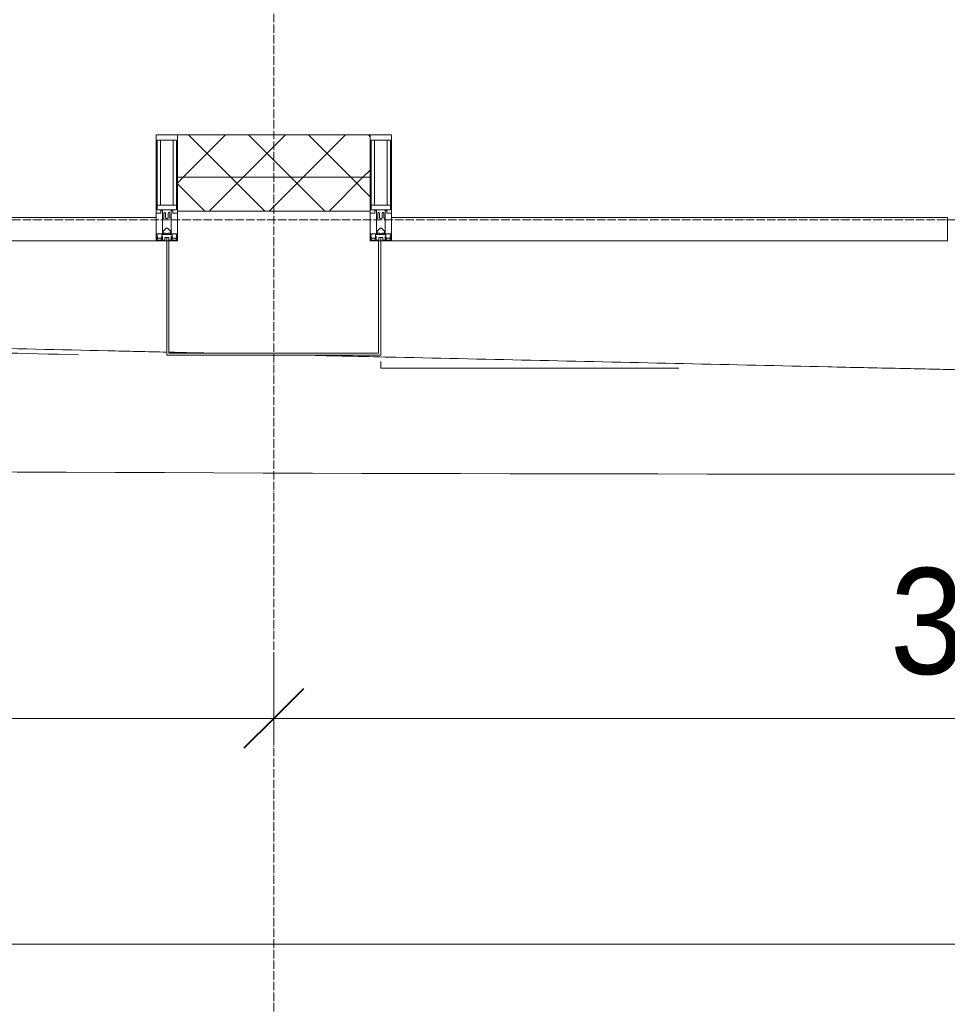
# Model space of a CAD drawing. Header units: millimetres. Extents: x 5617 to 110067, y 7718 to 195801.
# Tile 14 of 81: x 39863 to 42053, y 13549 to 15872. Entities that reach past the tile are written whole.
import ezdxf

# ---------------------------------------------------------------- set-up
doc = ezdxf.new("R2010")
doc.units = ezdxf.units.MM
doc.linetypes.add('ADSK_Линия сетки', pattern=[25, 20, -2.5, 0, -2.5])
doc.linetypes.add('Линия сетки', pattern=[25, 20, -2.5, 0, -2.5])
for name, color, linetype, lineweight in [('Импосты витража', 7, 'Continuous', 18), ('Колонны', 7, 'Continuous', 18), ('Оси', 7, 'Continuous', 9), ('Панели витража', 7, 'Continuous', 18), ('Размеры', 7, 'Continuous', 9), ('Размеры-100', 7, 'Continuous', 9), ('Стены разрез', 7, 'Continuous', 40), ('Стены штриховка', 7, 'Continuous', 40), ('Форма', 7, 'Continuous', 18), ('Формообразующий элемент-перекрытие', 7, 'Continuous', 18), ('Элементы узлов', 7, 'Continuous', 18)]:
    doc.layers.add(name, color=color, linetype=linetype, lineweight=lineweight)
doc.styles.add('Arial', font='arial.ttf', dxfattribs={"width": 0.9, "height": 250})
doc.dimstyles.new('Основной_2_5_мм', dxfattribs={"dimscale": 304.8, "dimtxt": 255.06485, "dimasz": 0.463911, "dimexe": 0.492126, "dimexo": 0.492126, "dimgap": 0.098425, "dimtad": 1, "dimdec": 0, "dimdsep": 46, "dimtxsty": 'Arial', "dimblk1": 'OBLIQUE', "dimblk2": 'OBLIQUE', "dimsah": 1, "dimcen": 0.09, "dimdle": 0.492126, "dimazin": 2, "dimtfac": 1, "dimtdec": 4, "dimtix": 1, "dimtmove": 0, "dimatfit": 3, "dimfxl": 1, "dimtvp": 1, "dimtolj": 1, "dimtzin": 0, "dimlwd": 20, "dimlwe": 20, "dimarcsym": 2})
pattern_1 = [(45, (0, 0), (-70.71068, 70.71068), []), (135, (0, 0), (-70.71068, -70.71068), [])]

# ---------------------------------------------------------------- blocks, each defined once
blk = doc.blocks.new('System Panel - A_PAN_Glass-7510832-МКСС_К4_L14_48_300_')
at = {"layer": 'Панели витража', "color": 253, "lineweight": 5, "true_color": 0xaaaaaa}
for p, q in [((656.25, 55), (-656.25, 55)), ((-656.25, 55), (-656.25, 0)), ((656.25, 0), (656.25, 55)), ((-656.25, 0), (656.25, 0))]:
    blk.add_line(p, q, dxfattribs=at)
blk = doc.blocks.new('Rectangular Mullion - 50Wx250H-2623690-МКСС_К4_L14_48_300_')
at = {"layer": 'Элементы узлов', "color": 253, "lineweight": 5, "true_color": 0xaaaaaa}
for p, q in [((-25, 65.2), (-25, 250)), ((-25, 250), (0, 250)), ((-23, 237.3), (0, 237.3)), ((-23, 237.3), (-23, 73.6)), ((-14.9, 84), (-14.9, 237.3)), ((25, 250), (0, 250)), ((23, 237.3), (0, 237.3)), ((14.9, 84), (14.9, 237.3)), ((23, 237.3), (23, 73.6)), ((25, 65.2), (25, 250)), ((0, 84), (-23, 84)), ((-0.5, 73.6), (-23, 73.6)), ((-14, 71.3), (-14, 65.2)), ((-10, 71.3), (-14, 71.3)), ((-10, 53), (-10, 71.3)), ((0, 84), (23, 84)), ((0.5, 73.6), (23, 73.6)), ((10, 71.3), (14, 71.3)), ((10, 53), (10, 71.3)), ((14, 71.3), (14, 65.2)), ((-14, 65.2), (-25, 65.2)), ((-8.7, 53), (-10, 53)), ((-10, 53), (-10, 17)), ((-8.7, 53), (-7, 54.7)), ((-7, 65.2), (-5.9, 67.3)), ((-7, 65.2), (-7, 54.7)), ((-4.1, 67.3), (-5.9, 67.3)), ((-4.1, 67.3), (-2.9, 65.1)), ((-2.9, 65.1), (-2.9, 54.6)), ((-1.3, 53), (-2.9, 54.6)), ((0, 53), (-1.3, 53)), ((0, 53), (1.3, 53)), ((1.3, 53), (2.9, 54.6)), ((4.1, 67.3), (2.9, 65.1)), ((2.9, 65.1), (2.9, 54.6)), ((4.1, 67.3), (5.9, 67.3)), ((7, 65.2), (5.9, 67.3)), ((7, 65.2), (7, 54.7)), ((8.7, 53), (7, 54.7)), ((8.7, 53), (10, 53)), ((10, 53), (10, 17)), ((14, 65.2), (25, 65.2)), ((-8.5, 23), (-1.5, 30)), ((-1.5, 30), (0, 30)), ((1.5, 30), (0, 30)), ((8.5, 23), (1.5, 30)), ((-23.8, 14.6), (-25, 14.2)), ((-25, 0), (-25, 14.2)), ((-22.3, 17), (-23.8, 17)), ((-23.8, 17), (-23.8, 14.6)), ((-22.5, 10.6), (-23.8, 14.6)), ((-22.5, 10.6), (-23.7, 9.9)), ((-23.7, 1.3), (-23.7, 9.9)), ((-23.7, 1.3), (-11.8, 1.3)), ((-23.2, 10.2), (-22.5, 8)), ((-22.5, 8), (-22.5, 4.5)), ((-21.3, 4.5), (-22.5, 4.5)), ((-22.3, 17), (-22.3, 16)), ((-22.3, 16), (-21.3, 16)), ((-19, 17.6), (-21.3, 16)), ((-21.3, 4.5), (-21.3, 6.5)), ((-21.3, 6.5), (-14.2, 6.5)), ((-18.4, 16.6), (-19, 17.6)), ((-7.4, 16.6), (-18.4, 16.6)), ((-14.2, 6.5), (-14.2, 4.5)), ((-13.2, 4.5), (-14.2, 4.5)), ((-13.2, 4.5), (-12.2, 7.2)), ((-12.7, 7.6), (-11.3, 11.4)), ((-12.7, 7.6), (-11.8, 6.9)), ((-12.2, 9), (-12.2, 14.8)), ((-12.2, 14.8), (0, 14.8)), ((-11.8, 1.3), (-11.8, 6.9)), ((-10.5, 11.2), (-11.3, 11.4)), ((-10.5, 1.5), (-10.5, 11.2)), ((-4.8, 1.5), (-10.5, 1.5)), ((-10, 17), (-7.5, 17)), ((-8.5, 18.5), (-8.5, 23)), ((-7.5, 18.5), (-8.5, 18.5)), ((-7.5, 17), (-7.5, 18.5)), ((-7.4, 18), (-7.4, 16.6)), ((-2.6, 18), (-7.4, 18)), ((0, 8), (-4.8, 8)), ((-4.8, 1.5), (-4.8, 8)), ((-2.6, 18), (-2.6, 16.8)), ((-2.6, 16.8), (0, 16.8)), ((2.6, 16.8), (0, 16.8)), ((0, 14.8), (0, 16.8)), ((0, 14.8), (0, 16.8)), ((12.2, 14.8), (0, 14.8)), ((0, 0), (0, 8)), ((0, 8), (4.8, 8)), ((0, 0), (0, 8)), ((2.6, 18), (2.6, 16.8)), ((2.6, 18), (7.4, 18)), ((4.8, 1.5), (4.8, 8)), ((4.8, 1.5), (10.5, 1.5)), ((7.4, 18), (7.4, 16.6)), ((7.4, 16.6), (18.4, 16.6)), ((7.5, 18.5), (8.5, 18.5)), ((7.5, 17), (7.5, 18.5)), ((10, 17), (7.5, 17)), ((8.5, 18.5), (8.5, 23)), ((10.5, 11.2), (11.3, 11.4)), ((10.5, 1.5), (10.5, 11.2)), ((12.7, 7.6), (11.3, 11.4)), ((12.7, 7.6), (11.8, 6.9)), ((11.8, 1.3), (11.8, 6.9)), ((23.7, 1.3), (11.8, 1.3)), ((12.2, 9), (12.2, 14.8)), ((13.2, 4.5), (12.2, 7.2)), ((13.2, 4.5), (14.2, 4.5)), ((21.3, 6.5), (14.2, 6.5)), ((14.2, 6.5), (14.2, 4.5)), ((18.4, 16.6), (19, 17.6)), ((19, 17.6), (21.3, 16)), ((22.3, 16), (21.3, 16)), ((21.3, 4.5), (21.3, 6.5)), ((21.3, 4.5), (22.5, 4.5)), ((22.3, 17), (22.3, 16)), ((22.3, 17), (23.8, 17)), ((22.5, 10.6), (23.8, 14.6)), ((22.5, 10.6), (23.7, 9.9)), ((23.2, 10.2), (22.5, 8)), ((22.5, 8), (22.5, 4.5)), ((23.7, 1.3), (23.7, 9.9)), ((23.8, 17), (23.8, 14.6)), ((23.8, 14.6), (25, 14.2)), ((25, 0), (25, 14.2)), ((-25, 0), (0, 0)), ((25, 0), (0, 0))]:
    blk.add_line(p, q, dxfattribs=at)
for centre, start, end in [((-0.5, 73.1), 360, 90), ((0.5, 73.1), 90, 180)]:
    blk.add_arc(centre, 0.5, start, end, dxfattribs=at)
blk = doc.blocks.new('Rectangular Mullion - R_StandardFrame_50Wx250H-V78-МКСС_К4_L14_48_300_')
at = {"layer": 'Импосты витража', "color": 253, "lineweight": 5, "true_color": 0xaaaaaa}
for p, q in [((-25, -250), (-25, 0)), ((-25, 0), (0, 0)), ((5, 0), (25, 0)), ((25, 0), (25, -250)), ((25, -250), (-25, -250))]:
    blk.add_line(p, q, dxfattribs=at)
blk = doc.blocks.new('Rectangular Mullion - R_StandardFrame_50Wx250H-7509108-МКСС_К4_L14_48_300_')
at = {"layer": 'Импосты витража', "color": 253, "lineweight": 5, "true_color": 0xaaaaaa}
for p, q in [((-25, -250), (-25, 0)), ((-25, 0), (-5, 0)), ((0, 0), (25, 0)), ((25, 0), (25, -250)), ((25, -250), (-25, -250))]:
    blk.add_line(p, q, dxfattribs=at)
blk = doc.blocks.new('A_SLK_PAN_Type1 - Прямой тип панели-6537688-МКСС_К4_L14_48_300_')
at = {"layer": 'Колонны', "lineweight": 5}
for p, q in [((-252.5, 270), (252.5, 270)), ((-252.5, 0), (-252.5, 270)), ((-247.5, 265), (-247.5, 0)), ((247.5, 265), (-247.5, 265)), ((247.5, 0), (247.5, 265)), ((252.5, 270), (252.5, 0)), ((-247.5, 0), (-252.5, 0)), ((252.5, 0), (247.5, 0))]:
    blk.add_line(p, q, dxfattribs=at)
blk = doc.blocks.new('A_OGR_PAN_Отлив - A_OGR_PAN_Отлив-6121987-МКСС_К4_L14_48_300_')
at = {"layer": 'Колонны', "color": 253, "lineweight": 5, "true_color": 0xaaaaaa}
for q in [(-681.2, -284.4), (22.7, -300)]:
    blk.add_line((-681.2, -300), q, dxfattribs=at)
blk = doc.blocks.new('135_SLK_K4_AR_FCD_rvt-1-МКСС_К4_L14_48_300_')
at = {"layer": 'Стены разрез', "lineweight": 5, "true_color": 0xaaaaaa}
h = blk.add_hatch(dxfattribs=at)
h.set_pattern_fill('FP_4', color=253, style=0, pattern_type=2)
h.set_pattern_definition(pattern_1)
h.paths.add_polyline_path([(108177.5, 15500), (108177.5, 15600), (107722.5, 15600), (107722.5, 15500), (107783.4, 15500)])
h = blk.add_hatch(dxfattribs=at)
h.set_pattern_fill('FP_4', color=253, style=0, pattern_type=2)
h.set_pattern_definition(pattern_1)
h.paths.add_polyline_path([(107722.5, 15420), (108177.5, 15420), (108177.5, 15500), (107722.5, 15500)])
at = {"layer": 'Стены разрез', "color": 253, "lineweight": 9, "true_color": 0xaaaaaa}
for p, q in [((108177.5, 15600), (107722.5, 15600)), ((107722.5, 15600), (107722.5, 15420)), ((108177.5, 15420), (108177.5, 15600)), ((107722.5, 15420), (108177.5, 15420))]:
    blk.add_line(p, q, dxfattribs=at)
at = {"layer": 'Стены штриховка', "color": 253, "lineweight": 9, "true_color": 0xaaaaaa}
blk.add_line((108177.5, 15500), (107722.5, 15500), dxfattribs=at)
at = {"layer": 'Форма', "color": 253, "lineweight": 9, "true_color": 0xaaaaaa}
for points, knots in [([(106335, 15118), (106402.6, 15116.5), (106526.9, 15113.7), (106707.9, 15109.7), (106934.7, 15104.7), (107218, 15098.3), (107491.1, 15092.2), (107651, 15088.6), (107697.5, 15087.6)], [-0.7999741, -0.7999741, -0.7999741, -0.7999741, -0.79464286, -0.79017857, -0.78571429, -0.77678571, -0.76785714, -0.76419054, -0.76419054, -0.76419054, -0.76419054]), ([(108035.5, 15080), (108103, 15078.5), (108283.7, 15074.4), (108577.9, 15067.9), (108917.8, 15060.3), (109201, 15054), (109416.7, 15049.3), (109519.2, 15047.1), (109565, 15046.1)], [-0.75531123, -0.75531123, -0.75531123, -0.75531123, -0.75, -0.74107143, -0.73214286, -0.72321429, -0.71875, -0.71514398, -0.71514398, -0.71514398, -0.71514398])]:
    blk.add_open_spline(points, degree=3, knots=knots, dxfattribs=at)
blk.add_open_spline([(107702.4, 15087.5), (107739, 15086.6), (107775.6, 15085.8), (107812.1, 15085)], degree=3, dxfattribs=at)
at = {"layer": 'Форма', "color": 253, "lineweight": 5, "true_color": 0xaaaaaa}
blk.add_open_spline([(95358.1, 14980.4), (99924.1, 14882.9), (106327.8, 14767.5), (112943.9, 14812.1), (114517.6, 14829.1)], degree=3, knots=[30.45309, 30.45309, 30.45309, 30.45309, 55.669869, 63.594788, 63.594788, 63.594788, 63.594788], dxfattribs=at)
at = {"layer": 'Формообразующий элемент-перекрытие', "color": 253, "lineweight": 5, "true_color": 0xaaaaaa}
blk.add_open_spline([(107489.1, 15081.5), (107361.5, 15084.3), (107233.9, 15087.2), (107106.2, 15090)], degree=3, dxfattribs=at)
at = {"layer": 'Импосты витража', "color": 253, "lineweight": 5, "true_color": 0xaaaaaa}
for p in [(107697.5, 15350), (108202.5, 15350)]:
    blk.add_blockref('Rectangular Mullion - 50Wx250H-2623690-МКСС_К4_L14_48_300_', p, dxfattribs=at)
at = {"layer": 'Импосты витража', "color": 253, "lineweight": 5, "true_color": 0xaaaaaa, "extrusion": (0, 0, -1), "rotation": 180}
for name, p in [('Rectangular Mullion - R_StandardFrame_50Wx250H-V78-МКСС_К4_L14_48_300_', (-107697.5, 15350)), ('Rectangular Mullion - R_StandardFrame_50Wx250H-7509108-МКСС_К4_L14_48_300_', (-108202.5, 15350))]:
    blk.add_blockref(name, p, dxfattribs=at)
at = {"layer": 'Колонны', "color": 253, "lineweight": 5, "true_color": 0xaaaaaa, "rotation": 180}
blk.add_blockref('A_SLK_PAN_Type1 - Прямой тип панели-6537688-МКСС_К4_L14_48_300_', (107950, 15350), dxfattribs=at)
at = {"layer": 'Колонны', "color": 253, "lineweight": 5, "true_color": 0xaaaaaa}
blk.add_blockref('A_OGR_PAN_Отлив - A_OGR_PAN_Отлив-6121987-МКСС_К4_L14_48_300_', (108883.8, 15350), dxfattribs=at)
at = {"layer": 'Панели витража', "color": 253, "lineweight": 5, "true_color": 0xaaaaaa}
for p in [(107016.3, 15350), (108883.8, 15350)]:
    blk.add_blockref('System Panel - A_PAN_Glass-7510832-МКСС_К4_L14_48_300_', p, dxfattribs=at)
blk = doc.blocks.new('DIMBLOCK4-МКСС_К4_L14_48_300_')
at = {"layer": 'Размеры-100', "lineweight": 20, "transparency": 16777216}
for p, q in [((36862.7, 14223.5), (36862.7, 14373.5)), ((40462.7, 14223.5), (40462.7, 14373.5)), ((36862.7, 14223.5), (40462.7, 14223.5)), ((36862.7, 14223.5), (36862.7, 14173.5)), ((40462.7, 14223.5), (40462.7, 14173.5))]:
    blk.add_line(p, q, dxfattribs=at)
at = {"layer": 'Размеры-100', "lineweight": 40, "transparency": 16777216}
for p, q in [((36862.7, 14223.5), (36933.4, 14294.2)), ((40462.7, 14223.5), (40533.4, 14294.2)), ((36862.7, 14223.5), (36792, 14152.8)), ((40462.7, 14223.5), (40392, 14152.8))]:
    blk.add_line(p, q, dxfattribs=at)
at = {"layer": 'Размеры-100', "color": 0, "lineweight": 20, "transparency": 16777216, "insert": (38317.4, 14578.1), "char_height": 250, "width": 828.765, "attachment_point": 1, "line_spacing_factor": 0.941778, "style": 'Arial'}
blk.add_mtext('3600', dxfattribs=at)
blk = doc.blocks.new('_Oblique')
at = {"color": 0, "linetype": 'ByBlock', "lineweight": -2}
blk.add_line((-0.5, -0.5), (0.5, 0.5), dxfattribs=at)
blk = doc.blocks.new('DIMBLOCK5-МКСС_К4_L14_48_300_')
at = {"layer": 'Размеры-100', "lineweight": 20, "transparency": 16777216}
for p, q in [((40462.7, 14223.5), (40462.7, 14373.5)), ((44062.7, 14223.5), (44062.7, 14373.5)), ((40462.7, 14223.5), (44062.7, 14223.5)), ((40462.7, 14223.5), (40462.7, 14173.5)), ((44062.7, 14223.5), (44062.7, 14173.5))]:
    blk.add_line(p, q, dxfattribs=at)
at = {"layer": 'Размеры-100', "lineweight": 40, "transparency": 16777216}
for p, q in [((40462.7, 14223.5), (40533.4, 14294.2)), ((44062.7, 14223.5), (44133.4, 14294.2)), ((40462.7, 14223.5), (40392, 14152.8)), ((44062.7, 14223.5), (43992, 14152.8))]:
    blk.add_line(p, q, dxfattribs=at)
at = {"layer": 'Размеры-100', "color": 0, "lineweight": 20, "transparency": 16777216, "insert": (41917.4, 14578.1), "char_height": 250, "width": 828.765, "attachment_point": 1, "line_spacing_factor": 0.941778, "style": 'Arial'}
blk.add_mtext('3600', dxfattribs=at)
blk = doc.blocks.new('DIMBLOCK16-МКСС_К4_L14_48_300_')
at = {"layer": 'Размеры-100', "lineweight": 20, "transparency": 16777216}
for p, q in [((29662.7, 13690.7), (29662.7, 13840.7)), ((69262.7, 13690.7), (69262.7, 13840.7)), ((29512.7, 13690.7), (69412.7, 13690.7)), ((29662.7, 13690.7), (29662.7, 13640.7)), ((69262.7, 13690.7), (69262.7, 13640.7))]:
    blk.add_line(p, q, dxfattribs=at)
at = {"layer": 'Размеры-100', "lineweight": 40, "transparency": 16777216}
for p, q in [((29662.7, 13690.7), (29733.4, 13761.4)), ((69262.7, 13690.7), (69333.4, 13761.4)), ((29662.7, 13690.7), (29592, 13620)), ((69262.7, 13690.7), (69192, 13620))]:
    blk.add_line(p, q, dxfattribs=at)
at = {"layer": 'Размеры-100', "color": 0, "lineweight": 20, "transparency": 16777216, "insert": (49031.1, 14045.3), "char_height": 250, "width": 1035.956, "attachment_point": 1, "line_spacing_factor": 0.941778, "style": 'Arial'}
blk.add_mtext('39600', dxfattribs=at)

msp = doc.modelspace()

# ---------------------------------------------------------------- linework, layer by layer
at = {"layer": 'Оси', "linetype": 'Линия сетки'}
msp.add_line((40462.7, 12025.7), (40462.7, 33150), dxfattribs=at)
at = {"layer": 'Оси', "linetype": 'ADSK_Линия сетки'}
msp.add_line((69432.7, 15400), (25313.5, 15400), dxfattribs=at)

# ---------------------------------------------------------------- block references
at = {"lineweight": 5}
msp.add_blockref('135_SLK_K4_AR_FCD_rvt-1-МКСС_К4_L14_48_300_', (-67487.3, 0), dxfattribs=at)

# ---------------------------------------------------------------- dimensions: what is measured, and where the dimension line sits
at = {"layer": 'Размеры', "lineweight": 20}
for base, p1, p2, override, picture, middle in [((40462.7, 14223.5), (36862.7, 14323.5), (40462.7, 14323.5), {"dimpost": '<>', "dimfxl": 3600}, 'DIMBLOCK4-МКСС_К4_L14_48_300_', (38662.7, 14381.3)), ((44062.7, 14223.5), (40462.7, 14323.5), (44062.7, 14323.5), {"dimpost": '<>', "dimfxl": 3600}, 'DIMBLOCK5-МКСС_К4_L14_48_300_', (42262.7, 14381.3)), ((69262.7, 13690.7), (29662.7, 13790.7), (69262.7, 13790.7), {"dimpost": '<>', "dimfxl": 39600}, 'DIMBLOCK16-МКСС_К4_L14_48_300_', (49462.7, 13848.4))]:
    dim = msp.add_linear_dim(base=base, p1=p1, p2=p2, dimstyle='Основной_2_5_мм', override=override, dxfattribs=at)
    dim.commit()
    dim.dimension.update_dxf_attribs({"geometry": picture, "text_midpoint": middle})

doc.saveas('drawing.dxf')
